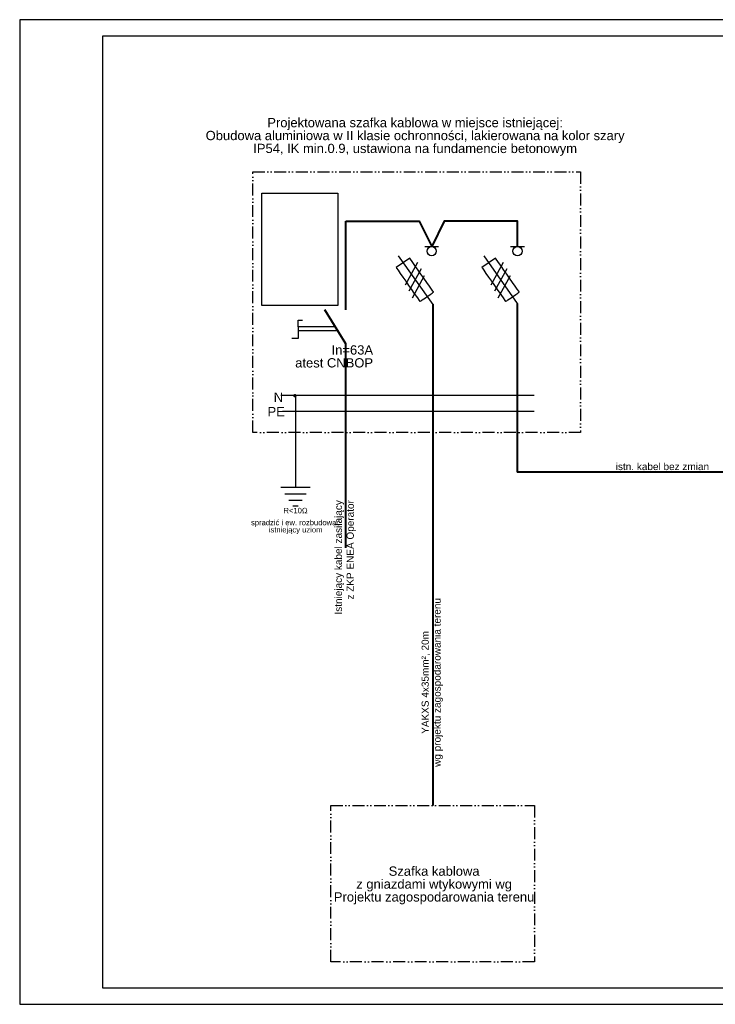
# Model space of a CAD drawing. Header units: millimetres. Extents: x 4221 to 4641, y -4100 to -3803.
# Tile 1 of 2: x 4221 to 4431, y -4100 to -3803. Entities that reach past the tile are written whole.
import ezdxf

# ---------------------------------------------------------------- set-up
doc = ezdxf.new("R2010")
doc.units = ezdxf.units.MM
doc.linetypes.add('ACAD_ISO12W100', pattern=[21, 12, -3, 0, -3, 0, -3])
for name, color, linetype in [('_E_opis', 7, 'Continuous'), ('ELEKTR', 7, 'Continuous'), ('ELEKTRYKA', 7, 'Continuous'), ('Warstwa 1', 7, 'Continuous'), ('wsp-sieci-ośw', 7, 'Continuous')]:
    doc.layers.add(name, color=color, linetype=linetype)
doc.layers.add('OPISY', color=7, linetype='Continuous', lineweight=25)
doc.styles.get("Standard").update_dxf_attribs({"font": 'arial.ttf'})
picture_1 = doc.add_image_def('image1.jpg', size_in_pixel=(531, 786))

msp = doc.modelspace()

# ---------------------------------------------------------------- linework, layer by layer
at = {"layer": '_E_opis'}
for p, q in [((4635.9, -3807.62), (4245.9, -3807.62)), ((4245.9, -3807.62), (4245.9, -4094.62)), ((4245.9, -4094.62), (4635.9, -4094.62))]:
    msp.add_line(p, q, dxfattribs=at)
msp.add_lwpolyline([(4220.9, -4099.62), (4640.9, -4099.62), (4640.9, -3802.62), (4220.9, -3802.62)], close=True, dxfattribs=at)
at = {"layer": '_E_opis', "linetype": 'ACAD_ISO12W100', "ltscale": 0.3}
for points in [[(4291.17, -3848.55), (4390.01, -3848.55), (4390.01, -3927.13), (4291.17, -3927.13)], [(4314.73, -4039.68), (4376.08, -4039.68), (4376.08, -4086.77), (4314.73, -4086.77)]]:
    msp.add_lwpolyline(points, close=True, dxfattribs=at)
at = {"layer": '_E_opis'}
for points in [[(4304.84, -3895.29), (4304.84, -3893.23), (4306.14, -3893.23)], [(4304.84, -3895.29), (4304.84, -3898.83), (4302.91, -3898.83)], [(4316.05, -3895.29), (4304.84, -3895.29)], [(4316.05, -3895.29), (4304.84, -3895.29)], [(4316.05, -3896.44), (4304.84, -3896.44)], [(4316.76, -3896.44), (4304.84, -3896.44)], [(4299.67, -3915.87), (4376.05, -3915.87)], [(4304.04, -3915.92), (4304.04, -3943.64)], [(4300.09, -3920.69), (4376.04, -3920.69)], [(4299.63, -3943.64), (4308.45, -3943.64)], [(4300.83, -3945.67), (4307.24, -3945.67)], [(4302.03, -3947.55), (4306.04, -3947.55)], [(4303.23, -3949.28), (4304.84, -3949.28)]]:
    msp.add_lwpolyline(points, dxfattribs=at)
for points in [[(4334.38, -3877.38), (4334.38, -3877.38), (4338.48, -3874.51), (4338.48, -3874.51), (4338.48, -3874.51), (4338.48, -3874.51), (4345.66, -3884.76), (4345.66, -3884.76), (4345.66, -3884.76), (4345.66, -3884.76), (4341.56, -3887.63), (4341.56, -3887.63), (4341.56, -3887.63), (4341.56, -3887.63), (4334.38, -3877.38), (4334.38, -3877.38)], [(4360.23, -3877.38), (4360.23, -3877.38), (4364.33, -3874.51), (4364.33, -3874.51), (4364.33, -3874.51), (4364.33, -3874.51), (4371.51, -3884.76), (4371.51, -3884.76), (4371.51, -3884.76), (4371.51, -3884.76), (4367.41, -3887.63), (4367.41, -3887.63), (4367.41, -3887.63), (4367.41, -3887.63), (4360.23, -3877.38), (4360.23, -3877.38)]]:
    msp.add_open_spline(points, degree=3, knots=[0, 0, 0, 0, 0.25, 0.25, 0.25, 0.375, 0.5, 0.5, 0.5, 0.625, 0.75, 0.75, 0.75, 0.875, 1, 1, 1, 1], dxfattribs=at)
for points in [[(4335.04, -3873.86), (4335.04, -3873.86), (4345.41, -3888.56), (4345.41, -3888.56)], [(4360.88, -3873.86), (4360.88, -3873.86), (4370.93, -3888.22), (4370.93, -3888.22)]]:
    msp.add_open_spline(points, degree=3, dxfattribs=at)
at = {"layer": 'ELEKTR', "color": 7}
for centre in [(4345.13, -3872.44), (4370.97, -3872.44)]:
    msp.add_ellipse(centre, major_axis=(0, 1.38), ratio=1, dxfattribs=at)
for points in [[(4343.08, -3871.07), (4343.08, -3871.07), (4347.2, -3871.07), (4347.2, -3871.07)], [(4368.92, -3871.07), (4368.92, -3871.07), (4373.05, -3871.07), (4373.05, -3871.07)], [(4340.85, -3875.88), (4340.85, -3875.88), (4337.15, -3882.65), (4337.15, -3882.65)], [(4341.92, -3877.75), (4341.92, -3877.75), (4338.22, -3884.52), (4338.22, -3884.52)], [(4366.7, -3875.88), (4366.7, -3875.88), (4362.99, -3882.65), (4362.99, -3882.65)], [(4367.77, -3877.75), (4367.77, -3877.75), (4364.07, -3884.52), (4364.07, -3884.52)], [(4342.89, -3879.84), (4342.89, -3879.84), (4339.19, -3886.6), (4339.19, -3886.6)], [(4368.74, -3879.84), (4368.74, -3879.84), (4365.04, -3886.6), (4365.04, -3886.6)]]:
    msp.add_open_spline(points, degree=3, dxfattribs=at)
at = {"layer": 'ELEKTRYKA', "lineweight": 13, "const_width": 0.521}
msp.add_lwpolyline([(4303.61, -3916.05, 1), (4304.13, -3916.05, 1)], format="xyb", close=True, dxfattribs=at)
at = {"layer": 'wsp-sieci-ośw', "color": 7, "lineweight": 40}
for p in [(4370.93, -3888.22), (4445.19, -3939.07)]:
    msp.add_line(p, (4370.93, -3939.07), dxfattribs=at)
for points in [[(4319.2, -3890.17), (4319.2, -3863.43)], [(4319.2, -3863.43), (4341.37, -3863.43), (4345.14, -3871.07)], [(4370.99, -3871.07), (4370.99, -3863.43), (4348.92, -3863.43), (4345.14, -3871.07)], [(4319.2, -3961.98), (4319.2, -3900.4), (4312.9, -3890.17)], [(4345.41, -3888.46), (4345.41, -4039.68)]]:
    msp.add_lwpolyline(points, dxfattribs=at)

# ---------------------------------------------------------------- texts
at = {"layer": 'ELEKTR', "color": 7, "attachment_point": 2, "line_spacing_factor": 0.7878}
for s, insert, char_height in [('R<10Ω', (4304.08, -3949.87), 1.641), ('spradzić i ew. rozbudować\\Pistniejący uziom', (4304.08, -3953.49), 1.6407)]:
    msp.add_mtext(s, dxfattribs=dict(at, insert=insert, char_height=char_height))
at = {"layer": 'OPISY', "char_height": 2.8, "attachment_point": 5, "line_spacing_factor": 0.833316}
for s, insert in [('{\\C7;Projektowana szafka kablowa w miejsce istniejącej:\\PObudowa aluminiowa w II klasie ochronności, lakierowana na kolor szary\\PIP54, IK min.0.9, ustawiona na fundamencie betonowym}', (4340.12, -3837.98)), ('\\pxqr;{\\C7;In=63A\\Patest CNBOP}', (4315.7, -3904.2)), ('\\pxqr;{\\C7;N}', (4298.89, -3916.5)), ('\\pxqr;{\\C7;PE}', (4298.23, -3920.85)), ('{\\C7;Szafka kablowa\\Pz gniazdami wtykowymi wg \\PProjektu zagospodarowania terenu}', (4345.84, -4063.76))]:
    msp.add_mtext(s, dxfattribs=dict(at, insert=insert))
at = {"layer": 'Warstwa 1', "color": 7, "insert": (4414.67, -3937.42), "char_height": 2.1581, "attachment_point": 5}
msp.add_mtext('\\pxqr;{\\fArial|b0|i0|c238|p32;istn. kabel bez zmian}', dxfattribs=at)
at = {"layer": 'Warstwa 1', "color": 7, "char_height": 2.1581, "attachment_point": 5, "rotation": 90}
for s, insert in [('\\pxqr;{\\fArial|b0|i0|c238|p32;Istniejący kabel zasilający\\Pz ZKP ENEA Operator }', (4319.08, -3964.8)), ('\\pxqc;{\\fArial|b0|i0|c238|p32;YAKXS 4x35mm², 20m \\Pwg projektu zagospodarowania terenu }', (4345.27, -4002.53))]:
    msp.add_mtext(s, dxfattribs=dict(at, insert=insert))

# ---------------------------------------------------------------- pictures from other files: only their frames are drawn
at = {"layer": '_E_opis'}
image = msp.add_image(picture_1, insert=(4293.92, -3888.83), size_in_units=(22.89, 33.88), dxfattribs=at)
image.dxf.flags = 7

doc.saveas('drawing.dxf')
